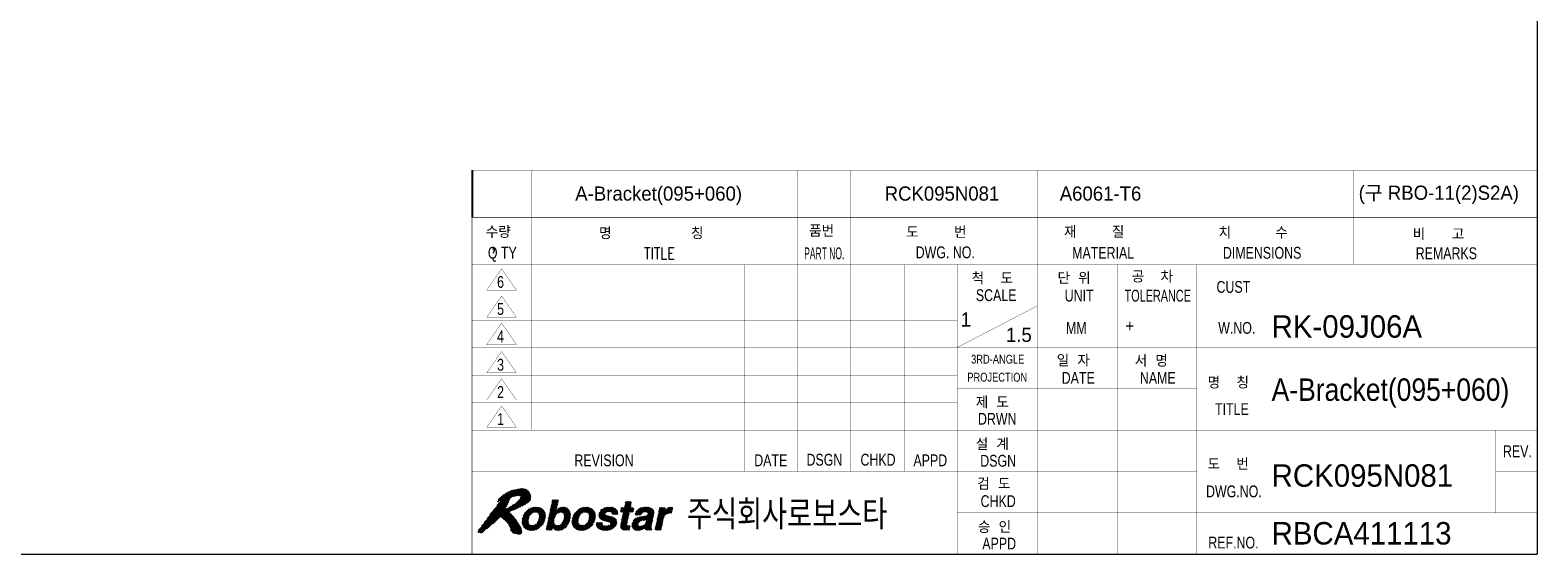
# Model space of a CAD drawing. Extents: x 3535 to 12567, y 1098 to 7338.
# Tile 2 of 3: x 3729 to 4112, y 1106 to 1239. Entities that reach past the tile are written whole.
import ezdxf
from ezdxf.enums import TextEntityAlignment as Align

# ---------------------------------------------------------------- set-up
doc = ezdxf.new("R2010")
doc.units = 0
doc.header["$LTSCALE"] = 7
doc.header["$MEASUREMENT"] = 0
doc.linetypes.add('CENTER', pattern=[2, 1.25, -0.25, 0.25, -0.25])
doc.layers.get('0').update_dxf_attribs({"linetype": 'CONTINUOUS'})
for name, color, linetype in [('1', 3, 'CENTER'), ('3', 4, 'CONTINUOUS'), ('TEXT', 4, 'CONTINUOUS')]:
    doc.layers.add(name, color=color, linetype=linetype)
doc.styles.add('GHS', font='romans.shx', dxfattribs={"bigfont": 'ghs.shx'})
doc.styles.add('HS', font='txt.shx', dxfattribs={"width": 0.8, "bigfont": 'hs.shx'})
doc.styles.add('ROMANS', font='ROMANS.shx', dxfattribs={"width": 0.8})
doc.styles.get("Standard").update_dxf_attribs({"font": 'Gulim.ttf'})

# ---------------------------------------------------------------- blocks, each defined once
blk = doc.blocks.new('*X1')
at = {"color": 0}
for p, q in [((8.49, 5.4), (11.07, 7.98)), ((8.51, 5.59), (10.91, 7.99)), ((8.53, 5.79), (10.72, 7.98)), ((8.55, 5.98), (10.52, 7.96)), ((8.62, 6.23), (10.31, 7.92)), ((8.7, 6.49), (10.04, 7.84)), ((8.88, 6.84), (9.71, 7.68)), ((10.39, 7.12), (11.23, 7.96)), ((10.6, 7.15), (11.38, 7.94)), ((10.78, 7.16), (11.51, 7.89)), ((10.93, 7.13), (11.64, 7.84)), ((11.06, 7.09), (11.77, 7.79)), ((11.17, 7.02), (11.87, 7.71)), ((12.85, 5.52), (15.32, 7.98)), ((12.9, 5.74), (15.11, 7.96)), ((12.95, 5.97), (14.85, 7.87)), ((13.04, 6.42), (14.29, 7.66)), ((13.09, 6.64), (14.34, 7.89)), ((13.14, 6.86), (14.39, 8.11)), ((13.19, 7.09), (14.44, 8.34)), ((13.23, 7.31), (14.48, 8.56)), ((13.28, 7.54), (14.53, 8.79)), ((13.33, 7.76), (14.58, 9.01)), ((13.38, 7.99), (14.6, 9.21)), ((13.42, 8.21), (14.42, 9.21)), ((13.47, 8.44), (14.24, 9.21)), ((13.52, 8.66), (14.07, 9.21)), ((13.57, 8.88), (13.89, 9.21)), ((13.62, 9.11), (13.71, 9.21)), ((14.54, 7.03), (15.5, 7.99)), ((14.81, 7.12), (15.66, 7.97)), ((15.01, 7.14), (15.81, 7.95)), ((15.16, 7.12), (15.94, 7.9)), ((15.29, 7.08), (16.06, 7.84)), ((15.4, 7.01), (16.18, 7.79)), ((15.49, 6.91), (16.27, 7.7)), ((16.95, 5.55), (19.39, 7.99)), ((16.97, 5.74), (19.21, 7.98)), ((16.98, 5.94), (19.01, 7.96)), ((17.04, 6.17), (18.81, 7.94)), ((17.13, 6.43), (18.55, 7.86)), ((17.25, 6.73), (18.26, 7.74)), ((18.58, 7), (19.55, 7.97)), ((18.88, 7.13), (19.71, 7.95)), ((19.09, 7.16), (19.86, 7.92)), ((19.26, 7.15), (19.98, 7.88)), ((19.41, 7.13), (20.11, 7.83)), ((19.53, 7.07), (20.24, 7.77)), ((19.64, 7), (20.33, 7.7)), ((21.47, 6.72), (22.69, 7.93)), ((21.49, 6.55), (22.9, 7.96)), ((21.51, 6.39), (23.09, 7.98)), ((21.52, 6.23), (23.28, 7.99)), ((21.54, 6.96), (22.42, 7.84)), ((21.59, 6.13), (23.45, 7.99)), ((22.87, 7.23), (23.62, 7.98)), ((23.07, 7.25), (23.77, 7.95)), ((23.24, 7.24), (23.92, 7.92)), ((23.4, 7.22), (24.05, 7.88)), ((23.53, 7.18), (24.17, 7.82)), ((23.63, 7.1), (24.29, 7.77)), ((23.68, 6.98), (24.38, 7.68)), ((25.14, 7.2), (26.85, 8.91)), ((25.17, 7.41), (25.66, 7.9)), ((25.22, 7.63), (25.49, 7.9)), ((25.27, 7.86), (25.31, 7.9)), ((25.31, 7.2), (26.97, 8.85)), ((25.39, 6.03), (27.25, 7.9)), ((25.44, 6.26), (27.08, 7.9)), ((25.48, 6.48), (26.9, 7.9)), ((25.49, 7.2), (26.92, 8.63)), ((25.53, 6.71), (26.78, 7.95)), ((25.58, 6.93), (26.83, 8.18)), ((25.63, 7.15), (26.88, 8.4)), ((25.82, 8.05), (26.67, 8.91)), ((25.86, 8.28), (26.5, 8.91)), ((25.91, 8.5), (26.32, 8.91)), ((25.96, 8.73), (26.14, 8.91)), ((26.73, 7.2), (27.37, 7.83)), ((27.61, 6.84), (28.66, 7.89)), ((27.64, 6.69), (28.89, 7.94)), ((27.74, 7.15), (28.37, 7.77)), ((27.81, 6.69), (29.1, 7.98)), ((27.99, 6.69), (29.29, 7.99)), ((28.17, 6.69), (29.47, 8)), ((28.34, 6.69), (29.64, 7.99)), ((29.02, 7.19), (29.81, 7.98)), ((29.22, 7.21), (29.95, 7.95)), ((29.38, 7.2), (30.1, 7.92)), ((29.53, 7.17), (30.23, 7.87)), ((29.65, 7.12), (30.35, 7.82)), ((29.73, 7.02), (30.46, 7.75)), ((29.76, 6.87), (30.56, 7.67)), ((31.21, 5.32), (33.89, 7.99)), ((31.26, 5.54), (33.71, 7.99)), ((31.31, 5.76), (33.51, 7.97)), ((31.36, 5.99), (33.25, 7.89)), ((31.5, 6.66), (32.69, 7.86)), ((31.55, 6.89), (32.56, 7.9)), ((31.59, 7.11), (32.38, 7.9)), ((31.64, 7.34), (32.2, 7.9)), ((31.69, 7.56), (32.03, 7.9)), ((31.74, 7.79), (31.85, 7.9)), ((32.98, 6.91), (33.92, 7.85)), ((8.52, 5.25), (9.68, 6.41)), ((8.55, 5.1), (9.59, 6.15)), ((8.58, 4.96), (9.54, 5.92)), ((8.64, 4.84), (9.52, 5.72)), ((8.7, 4.73), (9.52, 5.54)), ((8.77, 4.61), (9.54, 5.39)), ((8.84, 4.51), (9.58, 5.25)), ((8.94, 4.44), (9.65, 5.14)), ((9.99, 4.07), (12.42, 6.5)), ((10.17, 4.08), (12.4, 6.3)), ((10.37, 4.1), (12.38, 6.1)), ((10.58, 4.12), (12.32, 5.87)), ((10.84, 4.21), (12.23, 5.6)), ((11.05, 5.31), (12.42, 6.68)), ((11.15, 4.34), (12.09, 5.28)), ((11.26, 6.93), (11.96, 7.64)), ((11.26, 5.69), (12.4, 6.83)), ((11.33, 6.82), (12.06, 7.56)), ((11.34, 5.95), (12.37, 6.98)), ((11.37, 6.69), (12.14, 7.46)), ((11.38, 6.17), (12.34, 7.12)), ((11.4, 6.54), (12.21, 7.35)), ((11.4, 6.36), (12.28, 7.24)), ((12.57, 4.17), (13.86, 5.46)), ((12.61, 4.39), (13.85, 5.63)), ((12.66, 4.62), (13.87, 5.83)), ((12.71, 4.84), (13.91, 6.05)), ((12.73, 4.16), (13.89, 5.32)), ((12.76, 5.07), (13.99, 6.3)), ((12.8, 5.29), (14.14, 6.63)), ((12.91, 4.16), (13.94, 5.19)), ((13, 6.19), (14.24, 7.44)), ((14.27, 4.1), (16.65, 6.49)), ((14.41, 4.07), (16.63, 6.29)), ((14.58, 4.06), (16.6, 6.09)), ((14.78, 4.09), (16.54, 5.84)), ((14.99, 4.12), (16.46, 5.59)), ((15.19, 5.21), (16.67, 6.68)), ((15.25, 4.2), (16.31, 5.27)), ((15.46, 5.65), (16.65, 6.84)), ((15.55, 6.81), (16.36, 7.61)), ((15.55, 5.92), (16.63, 7)), ((15.59, 6.67), (16.44, 7.52)), ((15.6, 6.14), (16.61, 7.15)), ((15.62, 6.51), (16.5, 7.4)), ((15.62, 6.34), (16.55, 7.27)), ((16.94, 5.37), (18.28, 6.71)), ((16.97, 5.22), (18.1, 6.34)), ((17, 5.07), (18.02, 6.09)), ((17.03, 4.92), (17.98, 5.87)), ((17.09, 4.81), (17.96, 5.68)), ((17.16, 4.7), (17.96, 5.5)), ((17.23, 4.59), (17.99, 5.36)), ((17.31, 4.5), (18.04, 5.23)), ((17.41, 4.42), (18.11, 5.12)), ((18.31, 4.08), (20.87, 6.64)), ((18.47, 4.06), (20.85, 6.45)), ((18.66, 4.08), (20.84, 6.25)), ((18.86, 4.1), (20.82, 6.06)), ((19.08, 4.15), (20.74, 5.8)), ((19.34, 4.23), (20.65, 5.54)), ((19.67, 5.62), (20.84, 6.79)), ((19.7, 4.41), (20.46, 5.17)), ((19.72, 6.91), (20.43, 7.62)), ((19.77, 5.89), (20.82, 6.94)), ((19.79, 6.79), (20.53, 7.54)), ((19.82, 6.65), (20.6, 7.43)), ((19.82, 6.12), (20.79, 7.09)), ((19.84, 6.32), (20.73, 7.21)), ((19.85, 6.5), (20.67, 7.32)), ((21.04, 5.04), (21.35, 5.36)), ((21.04, 5.22), (21.18, 5.36)), ((21.05, 4.87), (21.53, 5.36)), ((21.1, 4.75), (21.71, 5.36)), ((21.15, 4.62), (21.88, 5.36)), ((21.22, 4.52), (22.05, 5.35)), ((21.31, 4.43), (22.05, 5.17)), ((21.69, 6.04), (22.49, 6.84)), ((21.78, 5.96), (22.55, 6.73)), ((21.79, 7.38), (22.01, 7.61)), ((21.87, 5.87), (22.64, 6.65)), ((22, 5.82), (22.78, 6.6)), ((22.13, 5.78), (22.91, 6.56)), ((22.26, 5.73), (23.05, 6.52)), ((22.39, 5.69), (23.19, 6.49)), ((22.53, 5.65), (23.34, 6.46)), ((22.54, 4.06), (24.39, 5.92)), ((22.68, 5.62), (23.48, 6.42)), ((22.72, 4.07), (24.43, 5.78)), ((22.82, 5.59), (23.62, 6.38)), ((22.91, 4.08), (24.45, 5.62)), ((22.97, 5.55), (23.75, 6.34)), ((23.1, 5.51), (23.88, 6.29)), ((23.13, 4.13), (24.47, 5.46)), ((23.23, 5.47), (24.01, 6.24)), ((23.35, 5.41), (24.12, 6.17)), ((23.37, 4.19), (24.45, 5.27)), ((23.41, 5.29), (24.21, 6.09)), ((23.44, 5.15), (24.3, 6.01)), ((23.7, 6.82), (24.48, 7.6)), ((23.82, 6.76), (24.55, 7.49)), ((23.99, 6.76), (24.6, 7.37)), ((24.17, 6.76), (24.65, 7.24)), ((24.35, 6.76), (24.66, 7.07)), ((24.52, 6.76), (24.66, 6.9)), ((25.12, 4.7), (26.35, 5.93)), ((25.13, 4.54), (26.3, 5.71)), ((25.15, 4.91), (26.4, 6.16)), ((25.18, 4.41), (26.25, 5.49)), ((25.2, 5.13), (26.45, 6.38)), ((25.24, 5.36), (26.49, 6.61)), ((25.25, 4.31), (26.21, 5.26)), ((25.29, 5.58), (26.54, 6.83)), ((25.34, 5.81), (26.59, 7.06)), ((26.9, 7.2), (27.32, 7.61)), ((27.07, 4.89), (28.55, 6.36)), ((27.08, 7.2), (27.27, 7.38)), ((27.09, 4.72), (28.75, 6.39)), ((27.09, 5.08), (28.33, 6.32)), ((27.12, 4.58), (28.96, 6.42)), ((27.15, 5.32), (28.09, 6.26)), ((27.18, 4.46), (29.17, 6.45)), ((27.25, 4.36), (28.09, 5.2)), ((27.3, 5.64), (27.76, 6.1)), ((28.42, 4.11), (30.63, 6.32)), ((28.61, 5.72), (29.37, 6.48)), ((28.67, 4.19), (30.58, 6.1)), ((28.84, 5.77), (30.64, 7.57)), ((29.04, 4.39), (30.53, 5.87)), ((29.05, 5.8), (30.7, 7.45)), ((29.27, 5.85), (30.75, 7.33)), ((29.31, 4.48), (30.48, 5.65)), ((29.31, 4.3), (30.43, 5.42)), ((29.35, 4.16), (30.39, 5.2)), ((29.38, 5.25), (30.67, 6.54)), ((29.5, 5.55), (30.72, 6.77)), ((29.55, 5.77), (30.75, 6.98)), ((29.56, 5.96), (30.76, 7.16)), ((30.97, 4.19), (32.22, 5.44)), ((31.02, 4.42), (32.27, 5.67)), ((31.07, 4.64), (32.32, 5.89)), ((31.12, 4.87), (32.37, 6.12)), ((31.12, 4.16), (32.18, 5.22)), ((31.16, 5.09), (32.45, 6.38)), ((31.4, 6.21), (32.6, 7.41)), ((31.45, 6.44), (32.65, 7.63)), ((33.22, 6.97), (33.87, 7.62)), ((33.42, 6.99), (33.83, 7.4)), ((33.6, 7), (33.78, 7.18)), ((9.04, 4.36), (9.73, 5.05)), ((9.14, 4.28), (9.84, 4.98)), ((9.26, 4.23), (9.97, 4.93)), ((9.39, 4.18), (10.12, 4.91)), ((9.52, 4.13), (10.29, 4.9)), ((9.67, 4.1), (10.5, 4.93)), ((9.83, 4.09), (10.82, 5.07)), ((13.09, 4.16), (14.01, 5.09)), ((13.26, 4.16), (13.6, 4.49)), ((13.44, 4.16), (13.55, 4.27)), ((13.67, 4.57), (14.1, 5)), ((13.73, 4.45), (14.21, 4.93)), ((13.81, 4.36), (14.35, 4.9)), ((13.9, 4.27), (14.51, 4.87)), ((14.01, 4.2), (14.71, 4.9)), ((14.13, 4.15), (15.04, 5.05)), ((15.69, 4.46), (16.01, 4.79)), ((17.51, 4.34), (18.2, 5.03)), ((17.61, 4.26), (18.31, 4.96)), ((17.74, 4.22), (18.45, 4.93)), ((17.87, 4.17), (18.6, 4.9)), ((17.99, 4.12), (18.79, 4.91)), ((18.15, 4.1), (18.99, 4.94)), ((21.4, 4.35), (22.09, 5.04)), ((21.52, 4.29), (22.18, 4.94)), ((21.64, 4.23), (22.29, 4.88)), ((21.76, 4.17), (22.43, 4.84)), ((21.91, 4.14), (22.58, 4.82)), ((22.05, 4.11), (22.75, 4.81)), ((22.2, 4.09), (22.94, 4.82)), ((22.37, 4.07), (23.19, 4.9)), ((23.65, 4.3), (24.34, 4.98)), ((25.35, 4.23), (26.17, 5.04)), ((25.49, 4.19), (26.22, 4.92)), ((25.62, 4.14), (26.35, 4.87)), ((25.79, 4.13), (26.52, 4.86)), ((25.95, 4.12), (26.7, 4.87)), ((26.13, 4.12), (26.7, 4.69)), ((26.31, 4.12), (26.65, 4.47)), ((26.49, 4.13), (26.6, 4.24)), ((27.34, 4.27), (28.09, 5.02)), ((27.44, 4.2), (28.15, 4.9)), ((27.57, 4.14), (28.24, 4.82)), ((27.7, 4.1), (28.37, 4.77)), ((27.85, 4.08), (28.55, 4.77)), ((28.02, 4.06), (28.77, 4.82)), ((28.21, 4.08), (29.08, 4.95)), ((29.53, 4.16), (30.34, 4.97)), ((29.7, 4.16), (30.3, 4.76)), ((29.88, 4.16), (30.28, 4.56)), ((30.06, 4.16), (30.31, 4.41)), ((30.23, 4.16), (30.39, 4.32)), ((31.29, 4.16), (32.13, 4.99)), ((31.47, 4.16), (32.08, 4.77)), ((31.65, 4.16), (32.03, 4.54)), ((31.82, 4.16), (31.98, 4.32))]:
    blk.add_line(p, q, dxfattribs=at)
blk = doc.blocks.new('*X2')
at = {"color": 0}
for p, q in [((2.13, 5.4), (7.75, 11.03)), ((2.6, 6.05), (7.53, 10.98)), ((3.09, 6.72), (7.3, 10.93)), ((3.62, 7.42), (7.08, 10.88)), ((4.25, 8.23), (6.86, 10.84)), ((4.36, 8.87), (5.87, 10.38)), ((4.79, 9.12), (6.22, 10.55)), ((4.83, 8.99), (6.55, 10.71)), ((5.05, 6.2), (9.58, 10.73)), ((5.15, 6.12), (9.65, 10.62)), ((6.53, 7.33), (9.72, 10.52)), ((6.55, 9.65), (7.97, 11.06)), ((6.82, 7.44), (9.78, 10.4)), ((6.85, 9.77), (8.18, 11.1)), ((7.1, 9.84), (8.37, 11.11)), ((7.12, 7.56), (9.84, 10.28)), ((7.32, 9.89), (8.55, 11.11)), ((7.53, 9.92), (8.72, 11.11)), ((7.73, 9.94), (8.87, 11.08)), ((7.92, 9.96), (9.01, 11.05)), ((8.11, 9.97), (9.15, 11.01)), ((8.22, 9.54), (9.49, 10.81)), ((8.25, 9.93), (9.26, 10.94)), ((8.29, 9.8), (9.37, 10.88)), ((1.02, 3.77), (6.2, 8.94)), ((1.09, 4.01), (6.36, 9.27)), ((1.16, 3.72), (6.04, 8.6)), ((1.3, 3.69), (5.87, 8.26)), ((1.45, 3.66), (5.66, 7.87)), ((1.64, 4.74), (6.53, 9.63)), ((2.49, 4.35), (5.89, 7.74)), ((4.5, 9.19), (5.44, 10.12)), ((4.73, 6.41), (6.2, 7.88)), ((4.84, 6.34), (6.57, 8.07)), ((4.94, 6.27), (7.07, 8.4)), ((7.43, 7.69), (9.88, 10.15)), ((7.76, 7.85), (9.92, 10.01)), ((8.1, 8.01), (9.95, 9.86)), ((8.47, 8.2), (9.95, 9.69)), ((8.87, 8.43), (9.95, 9.51)), ((9.32, 8.7), (9.89, 9.27)), ((1.62, 3.65), (5.61, 7.64)), ((3.53, 5.21), (4.72, 6.4)), ((5.25, 6.04), (6.34, 7.14)), ((5.34, 5.96), (6.44, 7.06)), ((5.44, 5.88), (6.53, 6.97)), ((5.54, 5.8), (6.62, 6.89)), ((5.62, 5.71), (6.71, 6.8)), ((5.71, 5.62), (6.79, 6.71)), ((5.8, 5.54), (6.88, 6.62)), ((5.89, 5.45), (6.96, 6.52)), ((5.97, 5.35), (7.05, 6.43)), ((6.04, 5.25), (7.13, 6.33)), ((6.12, 5.15), (7.2, 6.23)), ((6.2, 5.05), (7.28, 6.13)), ((6.27, 4.94), (7.36, 6.03)), ((6.33, 4.83), (7.44, 5.93)), ((6.4, 4.72), (7.51, 5.83)), ((6.46, 4.61), (7.58, 5.72)), ((6.51, 4.48), (7.65, 5.62)), ((6.56, 4.36), (7.72, 5.51)), ((6.57, 4.01), (7.86, 5.29)), ((6.61, 4.23), (7.79, 5.4)), ((6.65, 3.92), (7.92, 5.18)), ((6.49, 4.11), (6.54, 4.15)), ((6.74, 3.83), (7.99, 5.07)), ((6.83, 3.74), (8.05, 4.96)), ((6.92, 3.65), (8.12, 4.85)), ((7.05, 3.6), (8.18, 4.73)), ((7.2, 3.58), (8.24, 4.62)), ((7.34, 3.54), (8.3, 4.5)), ((7.48, 3.51), (8.35, 4.37)), ((7.62, 3.47), (8.37, 4.22)), ((7.77, 3.44), (8.4, 4.07)), ((7.93, 3.42), (8.43, 3.92)), ((8.13, 3.44), (8.44, 3.75))]:
    blk.add_line(p, q, dxfattribs=at)
blk = doc.blocks.new('LOGO-ROBOSTAR')
at = {"color": 230, "const_width": 0.00973}
for points in [[(9.53, 10.79), (9.13, 11.02), (8.68, 11.12), (8.21, 11.1), (7.73, 11.02), (7.27, 10.92), (6.83, 10.83), (6.33, 10.61), (5.82, 10.35), (5.33, 10.06), (4.89, 9.7), (4.53, 9.27), (4.31, 8.74), (4.38, 8.82), (4.46, 8.88), (4.54, 8.94), (4.62, 9), (4.7, 9.06), (4.78, 9.12), (4.81, 9.1), (4.83, 9.07), (4.83, 9.04), (4.83, 9), (4.83, 8.96), (4.83, 8.93), (4.15, 8.1), (3.49, 7.26), (2.85, 6.39), (2.22, 5.52), (1.58, 4.66), (0.93, 3.8), (1.07, 3.75), (1.2, 3.71), (1.35, 3.68), (1.49, 3.66), (1.64, 3.65), (1.79, 3.66), (2.27, 4.16), (2.78, 4.6), (3.3, 5.02), (3.81, 5.44), (4.29, 5.9), (4.73, 6.42), (5.14, 6.14), (5.53, 5.81), (5.89, 5.45), (6.2, 5.05), (6.46, 4.62), (6.63, 4.18), (6.61, 4.14), (6.58, 4.14), (6.55, 4.15), (6.52, 4.16), (6.48, 4.18), (6.44, 4.18), (6.51, 4.08), (6.59, 3.98), (6.68, 3.89), (6.78, 3.79), (6.87, 3.7), (6.97, 3.61), (7.21, 3.58), (7.45, 3.52), (7.69, 3.45), (7.93, 3.42), (8.16, 3.45), (8.39, 3.56), (8.43, 3.71), (8.44, 3.85), (8.42, 3.99), (8.39, 4.13), (8.36, 4.28), (8.34, 4.42), (8.07, 4.93), (7.77, 5.43), (7.44, 5.93), (7.08, 6.4), (6.68, 6.83), (6.25, 7.22), (6.85, 7.45), (7.44, 7.7), (8.01, 7.97), (8.58, 8.26), (9.13, 8.58), (9.67, 8.93), (9.87, 9.21), (9.96, 9.53), (9.95, 9.87), (9.87, 10.21), (9.72, 10.52)], [(8.2, 9.45), (7.81, 9.02), (7.39, 8.64), (6.95, 8.3), (6.48, 8.02), (6, 7.79), (5.5, 7.6), (5.7, 7.93), (5.88, 8.27), (6.04, 8.61), (6.21, 8.96), (6.37, 9.3), (6.54, 9.64), (6.8, 9.75), (7.06, 9.83), (7.34, 9.89), (7.62, 9.93), (7.91, 9.96), (8.2, 9.97), (8.28, 9.91), (8.3, 9.83), (8.28, 9.74), (8.25, 9.64), (8.22, 9.55)]]:
    blk.add_lwpolyline(points, close=True, dxfattribs=at)
at = {"color": 5, "const_width": 0.00973}
for points in [[(10.04, 4.06), (9.56, 4.11), (9.15, 4.27), (8.81, 4.54), (8.59, 4.92), (8.49, 5.42), (8.55, 6.03), (8.75, 6.64), (9.06, 7.14), (9.45, 7.52), (9.89, 7.79), (10.38, 7.94), (10.88, 8), (11.36, 7.94), (11.78, 7.79), (12.11, 7.52), (12.34, 7.14), (12.43, 6.64), (12.37, 6.03), (12.17, 5.42), (11.86, 4.92), (11.48, 4.54), (11.03, 4.27), (10.54, 4.11)], [(14.24, 7.41), (14.25, 7.41), (14.37, 7.54), (14.52, 7.67), (14.7, 7.79), (14.91, 7.9), (15.16, 7.97), (15.46, 8), (15.85, 7.94), (16.18, 7.78), (16.44, 7.52), (16.61, 7.15), (16.67, 6.66), (16.6, 6.07), (16.46, 5.57), (16.23, 5.09), (15.94, 4.68), (15.56, 4.36), (15.12, 4.14), (14.6, 4.06), (14.4, 4.08), (14.2, 4.12), (14.02, 4.19), (13.87, 4.3), (13.73, 4.44), (13.64, 4.63), (13.63, 4.63), (13.53, 4.16), (12.56, 4.16), (13.64, 9.21), (14.62, 9.21)], [(18.49, 4.06), (18.01, 4.11), (17.59, 4.27), (17.25, 4.54), (17.03, 4.92), (16.93, 5.42), (16.99, 6.03), (17.2, 6.64), (17.5, 7.14), (17.89, 7.52), (18.34, 7.79), (18.82, 7.94), (19.32, 8), (19.8, 7.94), (20.22, 7.79), (20.55, 7.52), (20.78, 7.14), (20.87, 6.64), (20.81, 6.03), (20.61, 5.42), (20.31, 4.92), (19.92, 4.54), (19.47, 4.27), (18.99, 4.11)], [(23.7, 6.76), (23.7, 6.88), (23.68, 6.99), (23.63, 7.1), (23.53, 7.18), (23.37, 7.23), (23.15, 7.25), (22.91, 7.24), (22.74, 7.19), (22.62, 7.13), (22.54, 7.05), (22.49, 6.97), (22.46, 6.89), (22.59, 6.66), (23, 6.53), (23.53, 6.41), (24.06, 6.23), (24.42, 5.9), (24.48, 5.35), (24.3, 4.87), (24.01, 4.53), (23.65, 4.3), (23.27, 4.15), (22.89, 4.08), (22.57, 4.06), (22.15, 4.09), (21.75, 4.18), (21.42, 4.33), (21.17, 4.58), (21.03, 4.91), (21.04, 5.36), (22.05, 5.36), (22.04, 5.2), (22.07, 5.07), (22.15, 4.96), (22.28, 4.88), (22.48, 4.83), (22.75, 4.81), (22.98, 4.83), (23.15, 4.88), (23.29, 4.95), (23.38, 5.03), (23.43, 5.12), (23.46, 5.19), (23.34, 5.43), (22.94, 5.56), (22.4, 5.68), (21.88, 5.86), (21.53, 6.19), (21.47, 6.75), (21.56, 7.03), (21.73, 7.31), (21.97, 7.58), (22.3, 7.79), (22.72, 7.94), (23.25, 8), (23.62, 7.98), (23.97, 7.91), (24.29, 7.77), (24.53, 7.55), (24.66, 7.22), (24.66, 6.76)], [(26.77, 7.9), (27.38, 7.9), (27.23, 7.2), (26.62, 7.2), (26.19, 5.17), (26.17, 5.07), (26.17, 4.99), (26.19, 4.93), (26.25, 4.89), (26.36, 4.87), (26.53, 4.86), (26.56, 4.86), (26.6, 4.87), (26.63, 4.87), (26.67, 4.87), (26.7, 4.87), (26.74, 4.88), (26.58, 4.13), (26.5, 4.13), (26.42, 4.13), (26.34, 4.12), (26.27, 4.12), (26.19, 4.12), (26.11, 4.12), (25.99, 4.12), (25.62, 4.14), (25.37, 4.22), (25.21, 4.34), (25.13, 4.5), (25.12, 4.7), (25.15, 4.93), (25.64, 7.2), (25.13, 7.2), (25.28, 7.9), (25.78, 7.9), (26, 8.91), (26.98, 8.91)], [(30.32, 4.89), (30.29, 4.7), (30.28, 4.55), (30.29, 4.45), (30.32, 4.38), (30.36, 4.34), (30.42, 4.31), (30.38, 4.16), (29.32, 4.16), (29.32, 4.24), (29.31, 4.31), (29.31, 4.37), (29.31, 4.43), (29.32, 4.51), (29.33, 4.6), (29.18, 4.48), (29.01, 4.36), (28.81, 4.25), (28.58, 4.15), (28.31, 4.09), (28, 4.06), (27.73, 4.09), (27.48, 4.17), (27.28, 4.32), (27.13, 4.53), (27.07, 4.8), (27.1, 5.15), (27.2, 5.49), (27.37, 5.77), (27.58, 5.99), (27.84, 6.16), (28.13, 6.28), (28.44, 6.35), (29.35, 6.48), (29.43, 6.49), (29.52, 6.52), (29.6, 6.56), (29.67, 6.61), (29.72, 6.68), (29.76, 6.77), (29.77, 6.95), (29.71, 7.07), (29.61, 7.15), (29.48, 7.19), (29.34, 7.21), (29.21, 7.21), (28.99, 7.19), (28.82, 7.12), (28.69, 7.03), (28.6, 6.92), (28.54, 6.8), (28.49, 6.69), (27.54, 6.69), (27.76, 7.18), (28.04, 7.54), (28.36, 7.77), (28.73, 7.91), (29.11, 7.98), (29.49, 8), (29.78, 7.98), (30.1, 7.92), (30.39, 7.8), (30.63, 7.6), (30.76, 7.31), (30.75, 6.91)], [(31.76, 7.9), (32.7, 7.9), (32.57, 7.25), (32.58, 7.25), (32.72, 7.44), (32.88, 7.61), (33.05, 7.77), (33.25, 7.89), (33.49, 7.97), (33.76, 8), (33.8, 8), (33.83, 7.99), (33.86, 7.99), (33.89, 7.99), (33.92, 7.99), (33.95, 7.98), (33.74, 6.99), (33.7, 6.99), (33.65, 6.99), (33.6, 7), (33.55, 7), (33.51, 7), (33.46, 7), (33.12, 6.96), (32.86, 6.86), (32.66, 6.71), (32.52, 6.52), (32.42, 6.32), (32.36, 6.11), (31.95, 4.16), (30.97, 4.16)], [(10.7, 7.17), (10.36, 7.12), (10.09, 6.98), (9.89, 6.78), (9.73, 6.54), (9.63, 6.28), (9.56, 6.03), (9.52, 5.78), (9.52, 5.52), (9.57, 5.28), (9.69, 5.08), (9.9, 4.94), (10.22, 4.89), (10.56, 4.94), (10.83, 5.08), (11.04, 5.28), (11.19, 5.52), (11.29, 5.78), (11.36, 6.03), (11.4, 6.28), (11.4, 6.54), (11.35, 6.78), (11.23, 6.98), (11.02, 7.12)], [(14.98, 7.15), (14.68, 7.1), (14.43, 6.97), (14.23, 6.77), (14.08, 6.52), (13.96, 6.24), (13.88, 5.95), (13.85, 5.67), (13.86, 5.42), (13.93, 5.2), (14.06, 5.03), (14.25, 4.91), (14.53, 4.87), (14.82, 4.92), (15.06, 5.07), (15.25, 5.27), (15.4, 5.51), (15.51, 5.76), (15.58, 6), (15.62, 6.29), (15.62, 6.56), (15.56, 6.8), (15.44, 6.98), (15.25, 7.1)], [(19.15, 7.17), (18.8, 7.12), (18.54, 6.98), (18.33, 6.78), (18.18, 6.54), (18.07, 6.28), (18, 6.03), (17.97, 5.78), (17.96, 5.52), (18.01, 5.28), (18.13, 5.08), (18.34, 4.94), (18.66, 4.89), (19, 4.94), (19.27, 5.08), (19.48, 5.28), (19.63, 5.52), (19.74, 5.78), (19.8, 6.03), (19.84, 6.28), (19.85, 6.54), (19.8, 6.78), (19.68, 6.98), (19.46, 7.12)], [(29.59, 5.98), (29.53, 5.94), (29.45, 5.91), (29.35, 5.87), (29.23, 5.84), (29.07, 5.81), (28.88, 5.78), (28.7, 5.74), (28.53, 5.69), (28.38, 5.62), (28.25, 5.53), (28.15, 5.39), (28.09, 5.21), (28.08, 5.06), (28.11, 4.94), (28.17, 4.86), (28.26, 4.8), (28.36, 4.77), (28.45, 4.76), (28.68, 4.79), (28.89, 4.85), (29.1, 4.96), (29.27, 5.11), (29.41, 5.29), (29.49, 5.5)]]:
    blk.add_lwpolyline(points, close=True, dxfattribs=at)
at = {"color": 230, "linetype": 'Continuous'}
blk.add_blockref('*X2', (0, 0), dxfattribs=at)
at = {"color": 5, "linetype": 'Continuous'}
blk.add_blockref('*X1', (0, 0), dxfattribs=at)
at = {"style": 'GHS', "width": 0.8}
blk.add_text('주식회사로보스타', height=5, dxfattribs=at).set_placement((36.32, 4.19))
blk = doc.blocks.new('A3-DJ')
for points, const_width in [([(410, 269), (410, 10)], 0.2), ([(230, 67), (410, 67)], 0.1), ([(230, 67), (230, 10)], 0.1), ([(30, 10), (410, 10)], 0.2)]:
    blk.add_lwpolyline(points, dxfattribs=dict(const_width=const_width))
at = {"layer": '3'}
blk.add_line((230, 75), (230, 67), dxfattribs=at)
at = {"layer": '3', "const_width": 0.05}
for points in [[(230, 75), (410, 75)], [(240, 75), (240, 31)], [(285, 75), (285, 24)], [(294, 75), (294, 24)], [(325.5, 75), (325.5, 10)], [(348, 75), (348, 59)], [(379, 75), (379, 59)], [(230, 59), (410, 59)], [(276, 59), (276, 24)], [(303, 59), (303, 24)], [(312, 59), (312, 10)], [(339, 59), (339, 10)], [(352.5, 59), (352.5, 10)], [(364.5, 59), (364.5, 10)], [(235, 58.3), (232.5, 54.7)], [(237.5, 54.7), (235, 58.3)], [(230, 54.2), (312, 54.2)], [(232.5, 54.7), (237.5, 54.7)], [(235, 53.7), (232.5, 50.1)], [(237.5, 50.1), (235, 53.7)], [(312, 52), (410, 52)], [(325.5, 52), (312, 45)], [(230, 49.6), (312, 49.6)], [(232.5, 50.1), (237.5, 50.1)], [(235, 49.1), (232.5, 45.5)], [(237.5, 45.5), (235, 49.1)], [(230, 45), (410, 45)], [(232.5, 45.5), (237.5, 45.5)], [(235, 44.3), (232.5, 40.7)], [(237.5, 40.7), (235, 44.3)], [(230, 40.2), (312, 40.2)], [(232.5, 40.7), (237.5, 40.7)], [(235, 39.7), (232.5, 36.1)], [(237.5, 36.1), (235, 39.7)], [(232.5, 36.1), (237.5, 36.1)], [(312, 38), (352.5, 38)], [(230, 35.6), (312, 35.6)], [(235, 35.1), (232.5, 31.5)], [(237.5, 31.5), (235, 35.1)], [(230, 31), (410, 31)], [(232.5, 31.5), (237.5, 31.5)], [(403, 31), (403, 17)], [(230, 24), (352.5, 24)], [(403, 24), (410, 24)], [(312, 17), (410, 17)]]:
    blk.add_lwpolyline(points, dxfattribs=at)
blk.add_blockref('LOGO-ROBOSTAR', (230, 10))
at = {"style": 'GHS'}
for s, p in [('수량', (232.32, 63.51)), ('명         칭', (251.47, 63.3)), ('품번', (286.96, 63.68)), ('도    번', (303.35, 63.48)), ('재    질', (330.03, 63.52)), ('치     수', (356.15, 63.4)), ('비   고', (388.96, 63.15)), ('척  도', (314.43, 55.68)), ('단 위', (328.93, 55.71)), ('공  차', (341.48, 55.96)), ('일 자', (328.8, 41.77)), ('서 명', (341.98, 41.72)), ('명  칭', (354.31, 38.03)), ('제 도', (315.12, 34.7)), ('설 계', (315.12, 27.63)), ('도  번', (354.29, 24.24)), ('검 도', (315.37, 20.92)), ('승 인', (315.49, 13.6))]:
    blk.add_text(s, height=2, dxfattribs=at).set_placement(p)
at = {"layer": '1', "color": 2, "linetype": 'Continuous', "style": 'ROMANS'}
blk.add_text(',', height=2, dxfattribs=at).set_placement((233.63, 62.23), align=Align.MIDDLE)
at = {"layer": '3'}
for s, height, width, p in [('Q TY', 2, 0.8, (235.12, 60.75)), ('PART NO.', 2, 0.55, (289.52, 60.91)), ('DWG. NO.', 2, 0.8, (309.97, 61.08)), ('MATERIAL', 2, 0.8, (336.65, 61)), ('DIMENSIONS', 2, 0.8, (363.51, 61)), ('REMARKS', 2, 0.8, (394.64, 60.92)), ('6', 2, 0.8, (234.82, 56.07)), ('CUST', 2, 0.8, (358.65, 55.23)), ('SCALE', 2, 0.8, (318.57, 53.83)), ('UNIT', 2, 0.8, (332.59, 53.75)), ('TOLERANCE', 2, 0.7, (345.87, 53.75)), ('5', 2, 0.8, (234.82, 51.47)), ('MM', 2, 0.8, (332.11, 48.28)), ('W.NO.', 2, 0.8, (359.23, 48.3)), ('4', 2, 0.8, (234.82, 46.87)), ('3', 2, 0.8, (234.82, 42.07)), ('3RD-ANGLE', 1.5, 0.8, (318.83, 43)), ('PROJECTION', 1.5, 0.8, (318.75, 39.95)), ('DATE', 2, 0.8, (332.44, 39.84)), ('NAME', 2, 0.8, (345.88, 39.84)), ('2', 2, 0.8, (234.82, 37.47)), ('TITLE', 2, 0.8, (358.41, 34.56)), ('1', 2, 0.8, (234.82, 32.87)), ('DRWN', 2, 0.8, (318.75, 32.91)), ('REV.', 2, 0.8, (406.65, 27.42)), ('REVISION', 2, 0.8, (252.3, 25.89)), ('DATE', 2, 0.8, (280.49, 25.89)), ('DSGN', 2, 0.8, (289.55, 26)), ('CHKD', 2, 0.8, (298.61, 26)), ('APPD', 2, 0.8, (307.44, 25.89)), ('DSGN', 2, 0.8, (318.91, 25.82)), ('DWG.NO.', 2, 0.8, (358.74, 20.64)), ('CHKD', 2, 0.8, (318.91, 18.99)), ('APPD', 2, 0.8, (319.08, 11.81)), ('REF.NO.', 2, 0.8, (358.66, 11.98))]:
    blk.add_text(s, height=height, dxfattribs=dict(at, width=width)).set_placement(p, align=Align.MIDDLE)
at = {"layer": '3', "style": 'HS', "width": 0.8}
blk.add_text('TITLE', height=2, dxfattribs=at).set_placement((261.67, 60.91), align=Align.MIDDLE)
at = {"layer": '3'}
blk.add_text('+', height=2, dxfattribs=at).set_placement((341.14, 48.65), align=Align.MIDDLE)

msp = doc.modelspace()

# ---------------------------------------------------------------- block references
at = {"xscale": 1.5, "yscale": 1.5, "zscale": 1.5}
msp.add_blockref('A3-DJ', (3496.37645, 1091.3732), dxfattribs=at)

# ---------------------------------------------------------------- texts
at = {"layer": 'TEXT'}
for s, p in [('A-Bracket(095+060)', (3867.54316, 1196.10419)), ('RCK095N081', (3945.96444, 1196.10419)), ('A6061-T6', (3990.34012, 1196.10419)), ('1', (3965.25286, 1164.16814)), ('1.5', (3976.70782, 1160.25416))]:
    msp.add_text(s, height=3.6, dxfattribs=at).set_placement(p)
at = {"layer": 'TEXT', "color": 6}
msp.add_text('(구 RBO-11(2)S2A)', height=3.6, dxfattribs=at).set_placement((4066.11115, 1196.32006))
at = {"layer": 'TEXT', "color": 9}
for s, p in [('RK-09J06A', (4044.05015, 1161.32644)), ('RCK095N081', (4044.05015, 1123.5035)), ('RBCA411113', (4044.05015, 1108.8525))]:
    msp.add_text(s, height=5.7, dxfattribs=at).set_placement(p)
at = {"layer": 'TEXT', "color": 9, "width": 0.9}
msp.add_text('A-Bracket(095+060)', height=5.7, dxfattribs=at).set_placement((4044.05015, 1145.30044))

doc.saveas('drawing.dxf')
